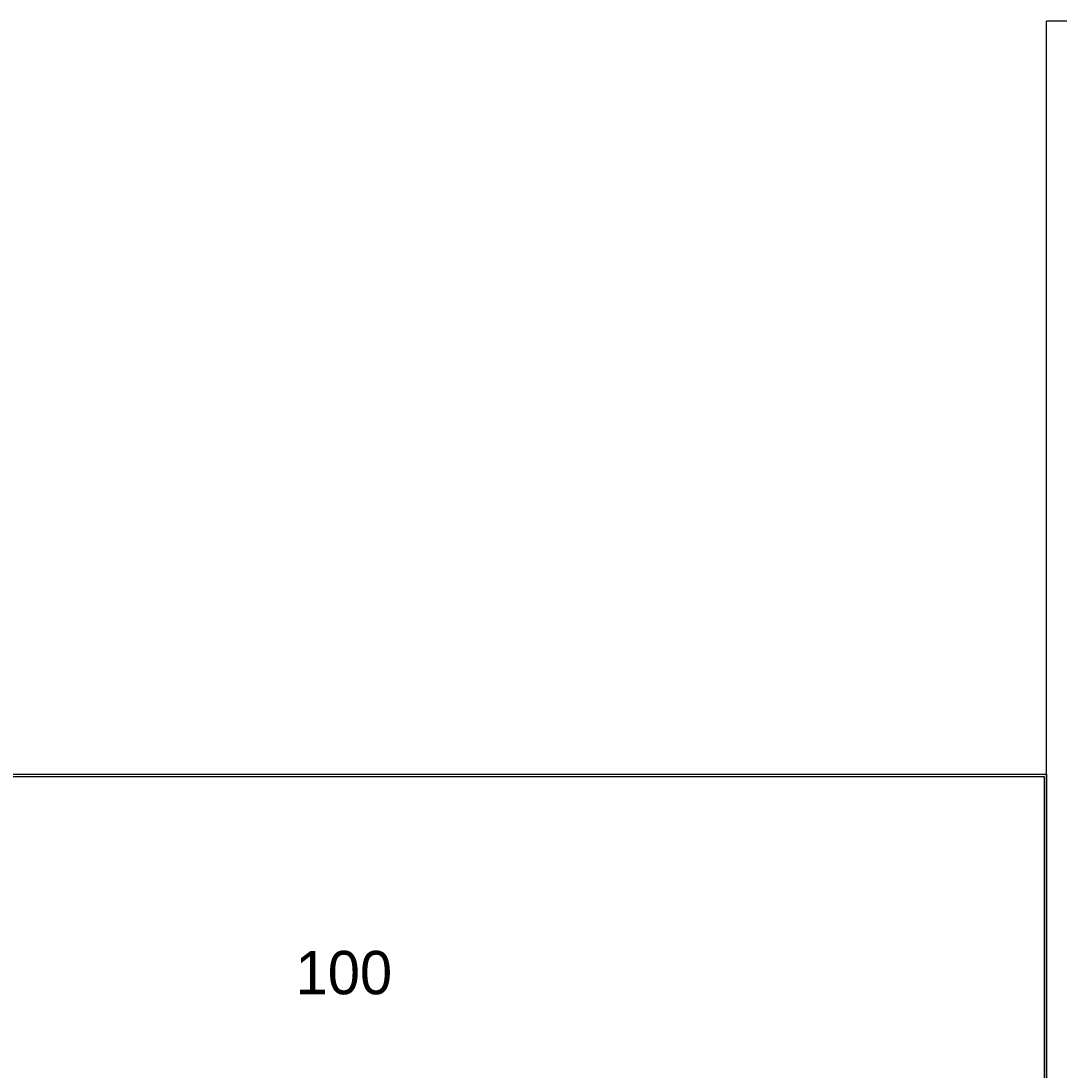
# Model space of a CAD drawing. Header units: millimetres. Extents: x -8500 to 4200, y 0 to 5940.
# Tile 233 of 256: x -2369 to 29, y 3515 to 5940. Entities that reach past the tile are written whole.
import ezdxf

# ---------------------------------------------------------------- set-up
doc = ezdxf.new("R2010")
doc.units = ezdxf.units.MM
doc.layers.add('1', color=250, linetype='Continuous')
doc.layers.add('256', color=250, linetype='Continuous')
doc.styles.add('Montserrat', font='Montserrat-Regular.ttf')

msp = doc.modelspace()

# ---------------------------------------------------------------- linework, layer by layer
at = {"layer": '256', "linetype": 'Continuous', "lineweight": -3}
for p, q in [((0, 5940), (4200, 5940)), ((0, 0), (0, 5940)), ((-8500, 4200), (0, 4200)), ((0, 4200), (0, 0)), ((-8495, 4195), (-5, 4195)), ((-5, 4195), (-5, 5))]:
    msp.add_line(p, q, dxfattribs=at)

# ---------------------------------------------------------------- texts
at = {"layer": '1', "linetype": 'Continuous', "lineweight": -3, "insert": (-1734.59, 3690.61), "char_height": 2, "attachment_point": 7, "line_spacing_factor": 1.076592, "style": 'Montserrat'}
msp.add_mtext('\\fMontserrat|b0|i0;\\W1.0000;\\H100.00;100\\H2.00;', dxfattribs=at)

doc.saveas('drawing.dxf')
